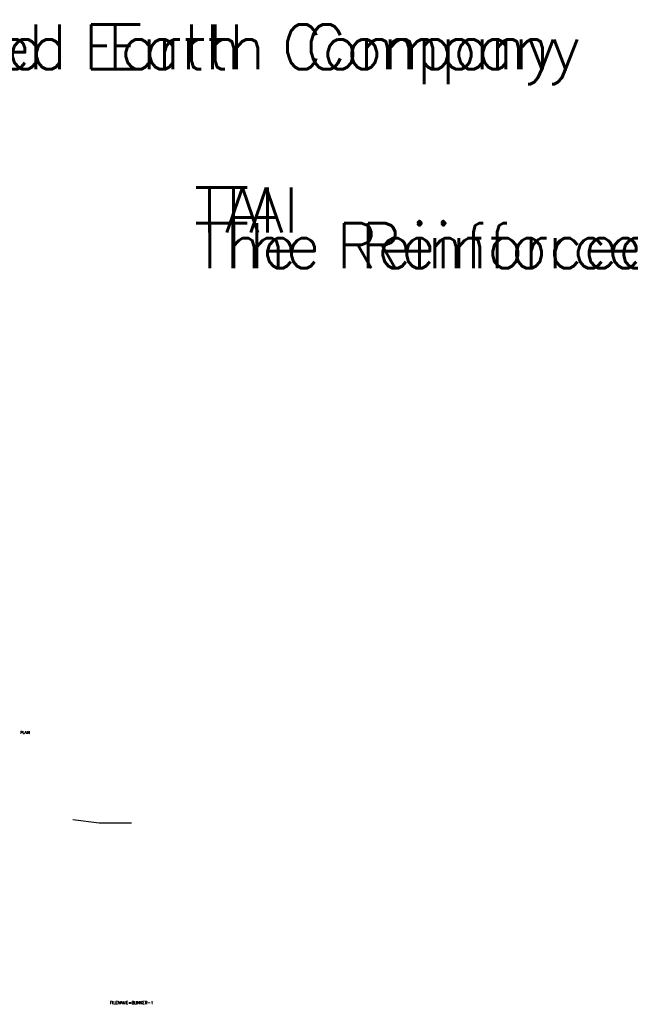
# Model space of a CAD drawing. Extents: x -21 to 1164, y -17 to 483.
# Tile 13 of 14: x 251 to 509, y 1 to 417. Entities that reach past the tile are written whole.
import ezdxf

# ---------------------------------------------------------------- set-up
doc = ezdxf.new("R2010")
doc.units = 0
doc.header["$MEASUREMENT"] = 0
for name, color, linetype in [('FILENAME', 1, 'CONTINUOUS'), ('TRASH', 1, 'CONTINUOUS'), ('TUBES', 1, 'CONTINUOUS'), ('WELDS', 1, 'CONTINUOUS')]:
    doc.layers.add(name, color=color, linetype=linetype)
doc.styles.add('TXT_SHX', font='txt.shx')

msp = doc.modelspace()

# ---------------------------------------------------------------- linework, layer by layer
at = {"layer": 'FILENAME', "color": 7, "linetype": 'CONTINUOUS'}
msp.add_lwpolyline([(273.1, 79.46), (284.17, 78), (297.83, 78)], dxfattribs=at)
msp.add_lwpolyline([(273.1, 79.46), (284.17, 78), (297.83, 78)], dxfattribs=at)

# ---------------------------------------------------------------- texts
at = {"layer": 'FILENAME', "color": 2, "linetype": 'CONTINUOUS', "style": 'TXT_SHX'}
msp.add_text('FILENAME=BUNKER-1', height=1.25, dxfattribs=at).set_placement((288.71, 1.37))
at = {"layer": 'TRASH', "color": 3, "linetype": 'CONTINUOUS', "style": 'TXT_SHX'}
for s, p in [('The Reinforced Earth Company', (76.29, 396.33)), ('The Reinforced Earth Company', (76.29, 396.33)), ('TAI', (334.45, 327.38)), ('TAI', (334.45, 327.38)), ('The Reinforced Earth Company', (334.52, 312.28)), ('The Reinforced Earth Company', (334.52, 312.28))]:
    msp.add_text(s, height=19, dxfattribs=at).set_placement(p)
at = {"layer": 'TUBES', "color": 3, "linetype": 'CONTINUOUS', "style": 'TXT_SHX'}
for s, p in [('The Reinforced Earth Company', (66.2, 396.33)), ('TAI', (324.36, 327.38)), ('The Reinforced Earth Company', (324.43, 312.28))]:
    msp.add_text(s, height=19, dxfattribs=at).set_placement(p)
at = {"layer": 'WELDS', "color": 7, "linetype": 'CONTINUOUS', "style": 'TXT_SHX', "width": 1.004}
msp.add_text('PLAIN', height=1.1, dxfattribs=at).set_placement((250.86, 115.63))
msp.add_text('PLAIN', height=1.1, dxfattribs=at).set_placement((250.86, 115.63))

doc.saveas('drawing.dxf')
